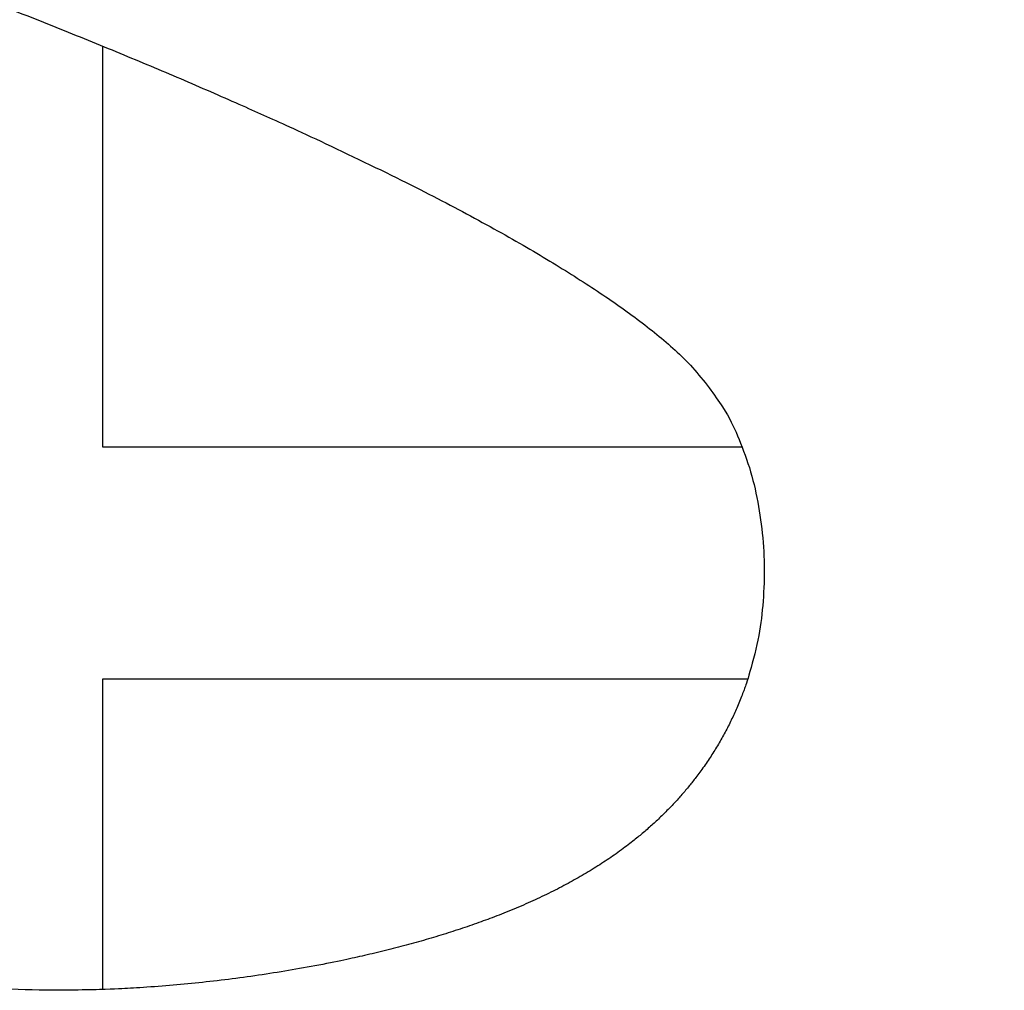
# Model space of a CAD drawing. Header units: inches. Extents: x 24 to 1128, y -58 to 748.
# Tile 166 of 256: x 185.263 to 186.103, y 392.633 to 393.462. Entities that reach past the tile are written whole.
import ezdxf

# ---------------------------------------------------------------- set-up
doc = ezdxf.new("R2010")
doc.units = ezdxf.units.IN
doc.header["$LTSCALE"] = 32
doc.header["$MEASUREMENT"] = 0
doc.layers.add('Visible (ANSI)', color=7, linetype='Continuous', lineweight=30)

msp = doc.modelspace()

# ---------------------------------------------------------------- linework, layer by layer
at = {"layer": 'Visible (ANSI)'}
for p, q in [((185.33361, 393.439), (185.33361, 393.09679)), ((185.33361, 393.09679), (185.87946, 393.09679)), ((185.8842, 392.89867), (185.33361, 392.89867)), ((185.33361, 392.89867), (185.33361, 392.63359))]:
    msp.add_line(p, q, dxfattribs=at)
msp.add_open_spline([(188.11278, 397.1586), (187.7595, 397.51347), (187.64327, 397.56659), (187.39127, 397.76871), (186.82966, 398.0345), (186.34557, 398.17856), (185.99548, 398.24718), (185.48413, 398.284), (185.10396, 398.26264), (184.85611, 398.23121), (184.27732, 398.10983), (183.31347, 397.56157), (182.91721, 396.88521), (182.73025, 396.26574), (182.70547, 395.50736), (182.97756, 394.8359), (183.27603, 394.39928), (184.12725, 393.85809), (184.51937, 393.72524), (185.21387, 393.50093), (185.63081, 393.31153), (185.7785, 393.2185), (185.88369, 393.1356), (185.91224, 392.96606), (185.86764, 392.8207), (185.71575, 392.67475), (185.26749, 392.60574), (185.03466, 392.66735), (184.6764, 392.78107), (184.24684, 392.98238), (183.88703, 393.25982), (183.71732, 393.46212), (183.51247, 393.67636)], degree=4, knots=[0, 0, 0, 0, 0, 0.074085, 0.10269, 0.133689, 0.16679, 0.198605, 0.227525, 0.257011, 0.291036, 0.329253, 0.371353, 0.415239, 0.455898, 0.494781, 0.535382, 0.575034, 0.615343, 0.653819, 0.685392, 0.711703, 0.732004, 0.749282, 0.767325, 0.789255, 0.813362, 0.840082, 0.86874, 0.896879, 0.925496, 1, 1, 1, 1, 1], dxfattribs=at)

doc.saveas('drawing.dxf')
